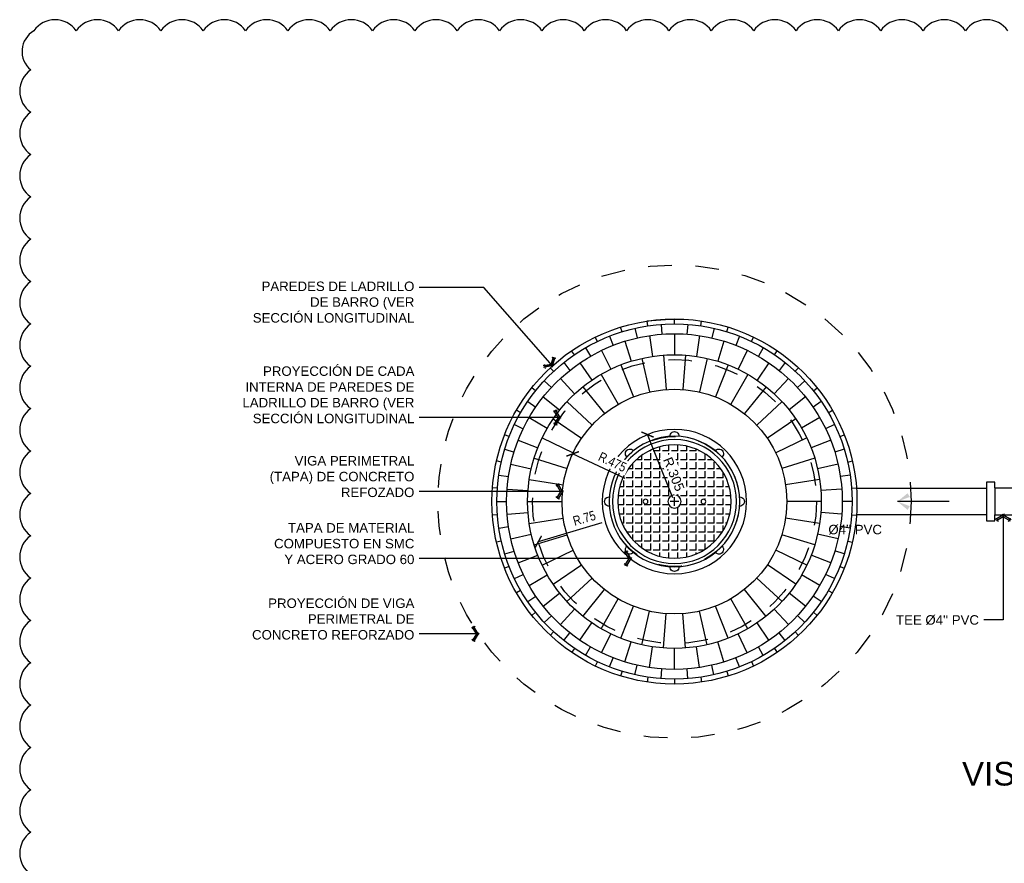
# Model space of a CAD drawing. Header units: metres. Extents: x 2 to 147, y 24 to 94.
# Tile 12 of 40: x 1.6 to 5.77, y 80.45 to 84.01. Entities that reach past the tile are written whole.
import ezdxf

# ---------------------------------------------------------------- set-up
doc = ezdxf.new("R2010")
doc.units = ezdxf.units.M
doc.header["$MEASUREMENT"] = 0
doc.header["$PDMODE"] = 35
doc.linetypes.add('HIDDEN', pattern=[0.375, 0.25, -0.125])
doc.layers.get('Defpoints').update_dxf_attribs({"color": 171})
for name, color, linetype in [('A RESIDUAL', 5, 'Continuous'), ('Conjunto', 8, 'Continuous'), ('DET HIDRO', 6, 'Continuous'), ('TEXTOS', 2, 'Continuous'), ('TEXTOS HIDRO', 2, 'Continuous')]:
    doc.layers.add(name, color=color, linetype=linetype)
doc.styles.add('ARIAL', font='arial.ttf')
doc.styles.add('COTAS', font='ARIALN.TTF')
doc.styles.add('TEXTO HIDROSANITARIO', font='arial.ttf')
doc.dimstyles.new('ESC-20', dxfattribs={"dimtxt": 0.04, "dimasz": 0.04, "dimexe": 0.04, "dimexo": 0.04, "dimgap": 0.02, "dimtad": 1, "dimzin": 4, "dimdsep": 46, "dimtxsty": 'COTAS', "dimblk": 'ARCHTICK', "dimcen": 0.04, "dimdle": 0.04, "dimclrd": 1, "dimclre": 1, "dimclrt": 2, "dimazin": 0, "dimtfac": 0.75, "dimtmove": 1, "dimatfit": 3, "dimldrblk": 'FLE', "dimfxl": 0.1, "dimtvp": 1.5, "dimtfill": 1, "dimtolj": 1, "dimtzin": 0, "dimarcsym": 0})

# ---------------------------------------------------------------- blocks, each defined once
blk = doc.blocks.new('A$C40D24C17')
at = {"layer": 'DET HIDRO'}
h = blk.add_hatch(dxfattribs=at)
h.set_pattern_fill('ANGLE', color=8, scale=0.00573, style=0)
h.set_pattern_definition([(0, (-33.739254, -17.256913), (0, 0.040025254), [0.029109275, -0.01091598]), (90, (-33.739254, -17.256913), (-0.040025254, 2e-18), [0.029109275, -0.01091598])])
h.paths.add_polyline_path([(-0.2514, 0, 1), (0.2514, 0, 1)])
h.paths.add_polyline_path([(0.0291, 0, -1), (-0.0291, 0, -1)], flags=16)
h.paths.add_polyline_path([(-0.1179, 0, -1), (-0.1388, 0, -1)], flags=16)
h.paths.add_polyline_path([(0.1388, 0, -1), (0.1179, 0, -1)], flags=16)
at = {"layer": 'DET HIDRO', "color": 8}
for p, q in [((0, -0.0195), (0, 0.0195)), ((-0.0195, 0), (0.0195, 0))]:
    blk.add_line(p, q, dxfattribs=at)
at = {"layer": 'DET HIDRO', "color": 3}
blk.add_circle((0, 0), 0.3199, dxfattribs=at)
at = {"layer": 'DET HIDRO', "color": 1}
for radius in [0.2896, 0.2748, 0.2514, 0.0291]:
    blk.add_circle((0, 0), radius, dxfattribs=at)
at = {"layer": 'DET HIDRO', "color": 8}
for centre in [(-0.1283, 0), (0.1283, 0)]:
    blk.add_circle(centre, 0.0104, dxfattribs=at)
at = {"layer": 'DET HIDRO', "color": 1}
for centre, radius, start, end in [((0, 0.2896), 0.0203, 357.9887, 182.0113), ((-0.1968, 0.2124), 0.0205, 40.7868, 224.8445), ((0.1968, 0.2124), 0.0205, 315.1555, 139.2132), ((-0.2896, 0), 0.0203, 87.9887, 272.0113), ((0.2896, 0), 0.0203, 267.9887, 92.0113), ((-0.1968, -0.2124), 0.0205, 135.1555, 319.2132), ((0.1968, -0.2124), 0.0205, 220.7868, 44.8445), ((0, -0.2896), 0.0203, 177.9887, 2.0113)]:
    blk.add_arc(centre, radius, start, end, dxfattribs=at)
blk = doc.blocks.new('_ARCHTICK')
at = {"color": 0, "linetype": 'ByBlock', "const_width": 0.15}
blk.add_lwpolyline([(-0.5, -0.5), (0.5, 0.5)], dxfattribs=at)
blk = doc.blocks.new('*D91')
at = {"layer": 'Conjunto', "color": 1, "lineweight": -2, "transparency": 16777216}
blk.add_line((4.1634, 82.0729), (3.9414, 82.1768), dxfattribs=at)
at = {"layer": 'Defpoints', "color": 0, "transparency": 16777216}
for p in [(3.9414, 82.1768), (4.3716, 81.9754)]:
    blk.add_point(p, dxfattribs=at)
at = {"layer": 'Conjunto', "color": 1, "lineweight": -2, "transparency": 16777216, "xscale": 0.04, "yscale": 0.04, "zscale": 0.04, "rotation": 154.9191927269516}
blk.add_blockref('_ARCHTICK', (3.9414, 82.1768), dxfattribs=at)
at = {"layer": 'Conjunto', "color": 2, "transparency": 16777216, "insert": (4.1095, 82.1426), "char_height": 0.04, "attachment_point": 5, "rotation": 334.9192, "style": 'COTAS', "bg_fill": 3, "box_fill_scale": 1.25, "bg_fill_color": 256, "bg_fill_true_color": 13158600, "bg_fill_transparency": 0}
blk.add_mtext('\\A1;R.475', dxfattribs=at)
blk = doc.blocks.new('FLE')
at = {"linetype": 'Continuous'}
h = blk.add_hatch(color=2, dxfattribs=at)
h.paths.add_polyline_path([(-0.57, -0.62), (-0.42, -0.71), (0, 0), (-0.2, 0)])
h.paths.add_polyline_path([(-0.42, 0.71), (-0.57, 0.62), (-0.2, 0), (0, 0)])
at = {"color": 1, "linetype": 'Continuous'}
for p, q in [((0, 0), (-1, 0)), ((-0.31, 0.77), (-0.69, 0.55)), ((-0.2, 0), (-0.64, 0.73)), ((-0.2, 0), (-0.64, -0.73)), ((0.07, -0.11), (-0.49, 0.82)), ((0.07, 0.11), (-0.49, -0.82)), ((-0.69, -0.55), (-0.31, -0.77))]:
    blk.add_line(p, q, dxfattribs=at)
blk = doc.blocks.new('*D92')
at = {"layer": 'Conjunto', "color": 1, "lineweight": -2, "transparency": 16777216}
blk.add_line((4.3653, 81.9912), (4.2579, 82.2584), dxfattribs=at)
at = {"layer": 'Defpoints', "color": 0, "transparency": 16777216}
for p in [(4.2579, 82.2584), (4.3716, 81.9754)]:
    blk.add_point(p, dxfattribs=at)
at = {"layer": 'Conjunto', "color": 1, "lineweight": -2, "transparency": 16777216, "xscale": 0.04, "yscale": 0.04, "zscale": 0.04, "rotation": 111.8913693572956}
blk.add_blockref('_ARCHTICK', (4.2579, 82.2584), dxfattribs=at)
at = {"layer": 'Conjunto', "color": 2, "transparency": 16777216, "insert": (4.3688, 82.091), "char_height": 0.04, "attachment_point": 5, "rotation": 291.8914, "style": 'ARIAL', "bg_fill": 3, "box_fill_scale": 1.25, "bg_fill_color": 256, "bg_fill_true_color": 13158600, "bg_fill_transparency": 0}
blk.add_mtext('\\A1;R.305', dxfattribs=at)
blk = doc.blocks.new('*D93')
at = {"layer": 'Conjunto', "color": 1, "lineweight": -2, "transparency": 16777216}
blk.add_line((4.0651, 81.885), (3.7964, 81.8057), dxfattribs=at)
at = {"layer": 'Defpoints', "color": 0, "transparency": 16777216}
for p in [(4.3716, 81.9754), (3.7964, 81.8057)]:
    blk.add_point(p, dxfattribs=at)
at = {"layer": 'Conjunto', "color": 1, "lineweight": -2, "transparency": 16777216, "xscale": 0.04, "yscale": 0.04, "zscale": 0.04, "rotation": 196.4418267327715}
blk.add_blockref('_ARCHTICK', (3.7964, 81.8057), dxfattribs=at)
at = {"layer": 'Conjunto', "color": 2, "transparency": 16777216, "insert": (3.9907, 81.9051), "char_height": 0.04, "attachment_point": 5, "rotation": 16.4418, "style": 'COTAS', "bg_fill": 3, "box_fill_scale": 1.25, "bg_fill_color": 256, "bg_fill_true_color": 13158600, "bg_fill_transparency": 0}
blk.add_mtext('\\A1;R.75', dxfattribs=at)
blk = doc.blocks.new('*U38')
at = {"layer": 'DET HIDRO', "color": 8}
for p, q in [((0, 0.0549), (0, 0.0754)), ((0, 0.0132), (0, -0.0754))]:
    blk.add_line(p, q, dxfattribs=at)
blk = doc.blocks.new('*U35')
at = {"layer": 'DET HIDRO', "color": 0, "linetype": 'ByBlock', "lineweight": -2, "transparency": 16777216}
for p, rotation in [((580321.654, 1337369.893), 8.57142857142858), ((580321.8614, 1337369.893), 351.4285714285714), ((580321.5526, 1337369.8699), 17.14285714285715), ((580321.9628, 1337369.8699), 342.8571428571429), ((580321.4558, 1337369.8319), 25.71428571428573), ((580322.0596, 1337369.8319), 334.2857142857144), ((580321.3657, 1337369.7799), 34.28571428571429), ((580322.1496, 1337369.7799), 325.7142857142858), ((580321.2844, 1337369.715), 42.85714285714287), ((580322.2309, 1337369.715), 317.1428571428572), ((580321.2137, 1337369.6388), 51.42857142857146), ((580322.3017, 1337369.6388), 308.5714285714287), ((580321.1551, 1337369.5529), 60.00000000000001), ((580322.3603, 1337369.5529), 300.0000000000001), ((580321.1099, 1337369.4592), 68.57142857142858), ((580322.4054, 1337369.4592), 291.4285714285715), ((580321.0793, 1337369.3598), 77.14285714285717), ((580322.436, 1337369.3598), 282.8571428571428), ((580321.0638, 1337369.2569), 85.71428571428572), ((580322.4515, 1337369.2569), 274.2857142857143), ((580321.0638, 1337369.1529), 94.28571428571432), ((580322.4515, 1337369.1529), 265.7142857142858), ((580321.0793, 1337369.0501), 102.8571428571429), ((580322.436, 1337369.0501), 257.1428571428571), ((580321.1099, 1337368.9507), 111.4285714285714), ((580322.4054, 1337368.9507), 248.5714285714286), ((580321.1551, 1337368.857), 120), ((580322.3603, 1337368.857), 240), ((580321.2137, 1337368.7711), 128.5714285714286), ((580322.3017, 1337368.7711), 231.4285714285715), ((580321.2844, 1337368.6949), 137.1428571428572), ((580322.2309, 1337368.6949), 222.8571428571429), ((580321.3657, 1337368.63), 145.7142857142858), ((580322.1496, 1337368.63), 214.2857142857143), ((580321.4558, 1337368.578), 154.2857142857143), ((580321.5526, 1337368.54), 162.8571428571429), ((580321.9628, 1337368.54), 197.1428571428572), ((580322.0596, 1337368.578), 205.7142857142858), ((580321.654, 1337368.5169), 171.4285714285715), ((580321.7577, 1337368.5091), 180), ((580321.8614, 1337368.5169), 188.5714285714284)]:
    blk.add_blockref('*U38', p, dxfattribs=dict(at, rotation=rotation))
blk.add_blockref('*U38', (580321.7577, 1337369.9008), dxfattribs=at)
blk = doc.blocks.new('*U36')
at = {"layer": 'DET HIDRO', "color": 8}
for p, q in [((0.0103, 0.1375), (0.0072, 0.0958)), ((0.0006, 0.0076), (-0.0103, -0.1375))]:
    blk.add_line(p, q, dxfattribs=at)
blk = doc.blocks.new('*U37')
at = {"layer": 'DET HIDRO', "color": 0, "linetype": 'ByBlock', "lineweight": -2, "transparency": 16777216}
for p, rotation in [((580321.7119, 1337369.8161), 8.571428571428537), ((580321.5338, 1337369.7754), 25.7142857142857), ((580321.6213, 1337369.8024), 17.14285714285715), ((580321.894, 1337369.8024), 351.4285714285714), ((580321.9816, 1337369.7754), 342.8571428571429), ((580322.0641, 1337369.7357), 334.2857142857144), ((580321.4512, 1337369.7357), 34.28571428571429), ((580321.3756, 1337369.6841), 42.85714285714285), ((580322.1398, 1337369.6841), 325.7142857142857), ((580321.3084, 1337369.6218), 51.42857142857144), ((580322.2069, 1337369.6218), 317.1428571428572), ((580321.2513, 1337369.5502), 60.00000000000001), ((580322.264, 1337369.5502), 308.5714285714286), ((580321.2055, 1337369.4709), 68.57142857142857), ((580322.3098, 1337369.4709), 299.9999999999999), ((580322.3433, 1337369.3856), 291.4285714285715), ((580321.172, 1337369.3856), 77.14285714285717), ((580322.3637, 1337369.2963), 282.8571428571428), ((580321.1517, 1337369.2963), 85.71428571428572), ((580321.1448, 1337369.2049), 94.28571428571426), ((580322.3705, 1337369.2049), 274.2857142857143), ((580321.1517, 1337369.1136), 102.8571428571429), ((580322.3637, 1337369.1136), 265.7142857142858), ((580321.172, 1337369.0243), 111.4285714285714), ((580322.3433, 1337369.0243), 257.1428571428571), ((580321.2055, 1337368.939), 120), ((580322.3098, 1337368.939), 248.5714285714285), ((580321.2513, 1337368.8597), 128.5714285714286), ((580322.264, 1337368.8597), 239.9999999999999), ((580321.3084, 1337368.7881), 137.1428571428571), ((580322.2069, 1337368.7881), 231.4285714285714), ((580321.3756, 1337368.7258), 145.7142857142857), ((580322.1398, 1337368.7258), 222.8571428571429), ((580321.4512, 1337368.6742), 154.2857142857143), ((580322.0641, 1337368.6742), 214.2857142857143), ((580321.5338, 1337368.6345), 162.8571428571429), ((580321.6213, 1337368.6075), 171.4285714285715), ((580321.894, 1337368.6075), 197.1428571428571), ((580321.9816, 1337368.6345), 205.7142857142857), ((580321.7119, 1337368.5938), 180), ((580321.8035, 1337368.5938), 188.5714285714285)]:
    blk.add_blockref('*U36', p, dxfattribs=dict(at, rotation=rotation))
blk.add_blockref('*U36', (580321.8035, 1337369.8161), dxfattribs=at)
blk = doc.blocks.new('FLECHA')
at = {"color": 2, "linetype": 'Continuous'}
blk.add_line((-0.9, 0), (0, 0), dxfattribs=at)
for points in [[(-0.176, 0.145), (0, 0), (-0.214, 0.08)], [(-0.214, -0.08), (0, 0), (-0.176, -0.145)]]:
    blk.add_solid(points, dxfattribs=at)

msp = doc.modelspace()

# ---------------------------------------------------------------- linework, layer by layer
at = {"layer": 'DET HIDRO', "color": 8}
msp.add_line((4.3716, 82.7466), (4.2567, 82.738), dxfattribs=at)
at = {"layer": 'DET HIDRO', "color": 1}
for p, q in [((5.6901, 82.0291), (5.6901, 81.9183)), ((5.725, 82.0291), (5.725, 81.9183))]:
    msp.add_line(p, q, dxfattribs=at)
at = {"layer": 'DET HIDRO', "color": 3, "linetype": 'ByBlock'}
for points in [[(5.8431, 82.0319), (5.725, 82.0319), (5.725, 82.058), (5.6901, 82.058), (5.6901, 82.0308), (5.1409, 82.0308)], [(5.1409, 81.92), (5.6901, 81.92), (5.6901, 81.8937), (5.725, 81.8937), (5.725, 81.9189), (5.8431, 81.9189)]]:
    msp.add_lwpolyline(points, dxfattribs=at)
at = {"layer": 'DET HIDRO', "color": 2, "linetype": 'HIDDEN', "ltscale": 0.25}
for radius in [1, 0.5998, 0.275]:
    msp.add_circle((4.3716, 81.9754), radius, dxfattribs=at)
at = {"layer": 'DET HIDRO', "color": 3}
msp.add_circle((4.3716, 81.9754), 0.7712, dxfattribs=at)
at = {"layer": 'DET HIDRO', "color": 8}
for radius in [0.7507, 0.709, 0.6204]:
    msp.add_circle((4.3716, 81.9754), radius, dxfattribs=at)
at = {"layer": 'DET HIDRO', "color": 4}
msp.add_circle((4.3716, 81.9754), 0.475, dxfattribs=at)

# ---------------------------------------------------------------- block references
at = {"layer": 'A RESIDUAL', "xscale": -0.2430437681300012, "yscale": 0.2430437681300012, "zscale": 0.2430437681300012}
msp.add_blockref('FLECHA', (5.314, 81.9754), dxfattribs=at)
at = {"layer": 'DET HIDRO', "xscale": -0.9533860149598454, "yscale": 0.9533860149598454, "zscale": 0.9533860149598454}
msp.add_blockref('A$C40D24C17', (4.3716, 81.9754), dxfattribs=at)

# ---------------------------------------------------------------- texts
at = {"layer": 'TEXTOS', "lineweight": 9, "insert": (6.1961, 80.8248), "char_height": 0.1, "width": 1.220031, "attachment_point": 5, "line_spacing_factor": 1.176471, "style": 'ARIAL', "bg_fill": 3, "box_fill_scale": 1.25, "bg_fill_color": 0, "bg_fill_transparency": 0}
msp.add_mtext('VISTA EN PLANTA', dxfattribs=at)

# ---------------------------------------------------------------- leaders
at = {"layer": 'TEXTOS HIDRO', "linetype": 'Continuous', "annotation_type": 0, "has_hookline": 1, "hookline_direction": 1}
for points, text_width in [([(3.856, 82.5489), (3.5655, 82.8804), (3.2927, 82.8804)], 0.6786), ([(3.8882, 82.3304), (3.4073, 82.3304), (3.2927, 82.3304)], 0.7218), ([(5.7611, 81.9189), (5.7611, 81.4752), (5.6783, 81.4752)], 0.2162), ([(3.5425, 81.4164), (3.3823, 81.4164), (3.2927, 81.4164)], 0.6808)]:
    msp.add_leader(points, dimstyle='ESC-20', override={"dimgap": 0.02, "dimtad": 0}, dxfattribs=dict(at, text_width=text_width))

# ---------------------------------------------------------------- next in the draw order: texts
at = {"layer": 'TEXTOS HIDRO', "color": 2, "linetype": 'Continuous', "char_height": 0.04, "style": 'TEXTO HIDROSANITARIO', "bg_fill": 3, "box_fill_scale": 1.1, "bg_fill_color": 256, "bg_fill_true_color": 13158600, "bg_fill_transparency": 0}
for s, insert, width, attachment_point in [('{\\C256;PAREDES DE LADRILLO DE BARRO (VER SECCIÓN LONGITUDINAL}', (3.2727, 82.9049), 0.683974, 3), ('{\\C256;PROYECCIÓN DE CADA INTERNA DE PAREDES DE LADRILLO DE BARRO (VER SECCIÓN LONGITUDINAL}', (3.2727, 82.3059), 0.781411, 9), ('{\\C256;PROYECCIÓN DE VIGA PERIMETRAL DE CONCRETO REFORZADO}', (3.2727, 81.3919), 0.683974, 9), ("\\A1;\\pi-0.58044;{\\C256;TEE Ø4'' PVC}", (5.6583, 81.4952), 0.252017, 3)]:
    msp.add_mtext(s, dxfattribs=dict(at, insert=insert, width=width, attachment_point=attachment_point))
at = {"layer": 'TEXTOS HIDRO', "insert": (5.4254, 81.8563), "char_height": 0.04, "width": 0.224493, "attachment_point": 5, "style": 'TEXTO HIDROSANITARIO', "bg_fill": 3, "box_fill_scale": 1.1, "bg_fill_color": 256, "bg_fill_true_color": 13158600, "bg_fill_transparency": 9161100}
msp.add_mtext("\\A1;\\pi-0.58044;Ø4'' PVC", dxfattribs=at)

# ---------------------------------------------------------------- next in the draw order: dimensions: what is measured, and where the dimension line sits
at = {"layer": 'Conjunto'}
dim = msp.add_radius_dim(center=(4.3716, 81.9754), mpoint=(3.9414, 82.1768), dimstyle='ESC-20', override={"dimdec": 3}, dxfattribs=at)
dim.commit()
dim.dimension.update_dxf_attribs({"geometry": '*D91', "text_midpoint": (4.0924, 82.1061), "dimtype": 164})

# ---------------------------------------------------------------- next in the draw order: dimensions: what is measured, and where the dimension line sits
dim = msp.add_radius_dim(center=(4.3716, 81.9754), mpoint=(4.2579, 82.2584), dimstyle='ESC-20', override={"dimdec": 3, "dimtxsty": 'ARIAL'}, dxfattribs=at)
dim.commit()
dim.dimension.update_dxf_attribs({"geometry": '*D92', "text_midpoint": (4.3313, 82.0759), "dimtype": 164})

# ---------------------------------------------------------------- next in the draw order: dimensions: what is measured, and where the dimension line sits
dim = msp.add_radius_dim(center=(4.3716, 81.9754), mpoint=(3.7964, 81.8057), text='R.75', dimstyle='ESC-20', dxfattribs=at)
dim.commit()
dim.dimension.update_dxf_attribs({"geometry": '*D93', "text_midpoint": (4.0021, 81.8664), "dimtype": 164})

# ---------------------------------------------------------------- next in the draw order: block references
at = {"layer": 'DET HIDRO', "color": 8, "xscale": -1}
for name in ['*U35', '*U37']:
    msp.add_blockref(name, (580326.1293, -1337287.2295), dxfattribs=at)

# ---------------------------------------------------------------- next in the draw order: leaders
at = {"layer": 'TEXTOS HIDRO', "linetype": 'Continuous', "annotation_type": 0, "has_hookline": 1, "hookline_direction": 1}
for points, text_width in [([(3.8986, 82.0183), (3.5655, 82.0183), (3.2927, 82.0183)], 0.6057), ([(4.1866, 81.735), (3.5655, 81.735), (3.2927, 81.735)], 0.588)]:
    msp.add_leader(points, dimstyle='ESC-20', override={"dimgap": 0.02, "dimtad": 0}, dxfattribs=dict(at, text_width=text_width))

# ---------------------------------------------------------------- next in the draw order: texts
at = {"layer": 'TEXTOS HIDRO', "color": 2, "linetype": 'Continuous', "char_height": 0.04, "width": 0.611586, "attachment_point": 9, "style": 'TEXTO HIDROSANITARIO', "bg_fill": 3, "box_fill_scale": 1.1, "bg_fill_color": 256, "bg_fill_true_color": 13158600, "bg_fill_transparency": 0}
for s, insert in [('{\\C256;VIGA PERIMETRAL (TAPA) DE CONCRETO REFOZADO}', (3.2727, 81.9938)), ('{\\C256;TAPA DE MATERIAL COMPUESTO EN SMC Y ACERO GRADO 60}', (3.2727, 81.7105))]:
    msp.add_mtext(s, dxfattribs=dict(at, insert=insert))

# ---------------------------------------------------------------- next in the draw order: linework, layer by layer
at = {"layer": 'Defpoints'}
msp.add_lwpolyline([(5.7798, 83.9648, 0.520567), (5.6009, 83.9648, 0.520567), (5.4219, 83.9648, 0.520567), (5.243, 83.9648, 0.520567), (5.0641, 83.9648, 0.520567), (4.8852, 83.9648, 0.520567), (4.7063, 83.9648, 0.520567), (4.5274, 83.9648, 0.520567), (4.3485, 83.9648, 0.520567), (4.1696, 83.9648, 0.520567), (3.9907, 83.9648, 0.520567), (3.8118, 83.9648, 0.520567), (3.6328, 83.9648, 0.520567), (3.4539, 83.9648, 0.520567), (3.275, 83.9648, 0.520567), (3.0961, 83.9648, 0.520567), (2.9172, 83.9648, 0.520567), (2.7383, 83.9648, 0.520567), (2.5594, 83.9648, 0.520567), (2.3805, 83.9648, 0.520567), (2.2016, 83.9648, 0.520567), (2.0227, 83.9648, 0.520567), (1.8437, 83.9648, 0.520567), (1.6648, 83.9648, 0.520567), (1.6515, 83.7992, 0.520567), (1.6515, 83.6203, 0.520567), (1.6515, 83.4414, 0.520567), (1.6515, 83.2625, 0.520567), (1.6515, 83.0836, 0.520567), (1.6515, 82.9047, 0.520567), (1.6515, 82.7258, 0.520567), (1.6515, 82.5469, 0.520567), (1.6515, 82.3679, 0.520567), (1.6515, 82.189, 0.520567), (1.6515, 82.0101, 0.520567), (1.6515, 81.8312, 0.520567), (1.6515, 81.6523, 0.520567), (1.6515, 81.4734, 0.520567), (1.6515, 81.2945, 0.520567), (1.6515, 81.1156, 0.520567), (1.6515, 80.9367, 0.520567), (1.6515, 80.7578, 0.520567), (1.6515, 80.5788, 0.520567), (1.6515, 80.3999, 0.520567)], format="xyb", dxfattribs=at)

doc.saveas('drawing.dxf')
